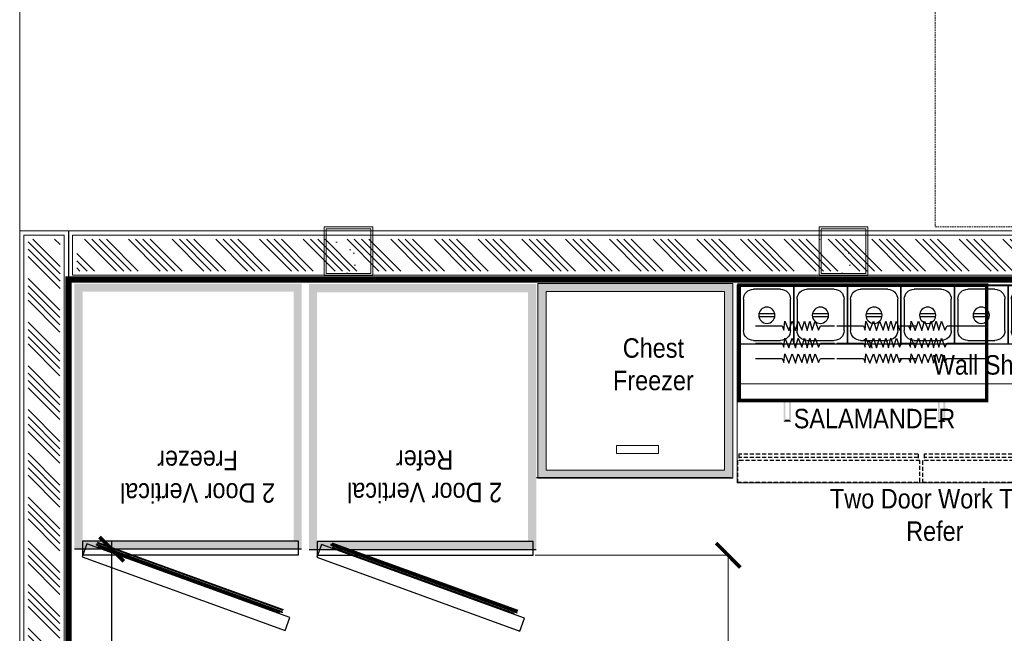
# Model space of a CAD drawing. Header units: millimetres. Extents: x 1277566 to 1493426, y 1039116 to 1145896.
# Tile 4 of 152: x 1277566 to 1280599, y 1137089 to 1138979. Entities that reach past the tile are written whole.
import ezdxf

# ---------------------------------------------------------------- set-up
doc = ezdxf.new("R2010")
doc.units = ezdxf.units.MM
doc.header["$PDMODE"] = 67
doc.linetypes.add('DASHED', pattern=[0.75, 0.5, -0.25])
doc.linetypes.add('DASHED2', pattern=[0.375, 0.25, -0.125])
for name, color, linetype, lineweight in [('A - TEXT', 7, 'Continuous', 13), ('A Equipments', 7, 'Continuous', 5), ('AIRPORT EXTIING WALL', 1, 'Continuous', 20), ('CIVIL WALL HATCH', 7, 'Continuous', 5), ('CKD Dimensions', 3, 'Continuous', 0), ('CKD Equipments', 252, 'Continuous', 0), ('CKD-Equipements', 252, 'Continuous', 0), ('Comm BCAS Rejected', 1, 'Continuous', 9), ('EXISTING COLUMN', 5, 'Continuous', 20), ('FRONT COUNTER', 214, 'Continuous', 18), ('Grey', 8, 'Continuous', 9), ('PLASTER', 252, 'Continuous', 9), ('tile finish', 32, 'Continuous', 9)]:
    doc.layers.add(name, color=color, linetype=linetype, lineweight=lineweight)
for name, color, linetype in [('EQUI.', 4, 'Continuous'), ('FAINTEQUIP', 253, 'Continuous'), ('IQ_200_3D', 1, 'Continuous'), ('kitchen equip1', 8, 'Continuous'), ('MAIN KITCHEN', 7, 'Continuous')]:
    doc.layers.add(name, color=color, linetype=linetype)
doc.styles.add('ROMANS', font='arial.ttf', dxfattribs={"width": 0.75})
doc.styles.add('STYLE1', font='GOTHIC.TTF', dxfattribs={"width": 0.9})
doc.styles.add('text', font='GOTHICBI.TTF')
doc.dimstyles.new('1.300', dxfattribs={"dimtxt": 150, "dimasz": 75, "dimexe": 25, "dimexo": 25, "dimgap": 15, "dimtad": 0, "dimdec": 0, "dimdsep": 46, "dimtxsty": 'ROMANS', "dimblk": 'ARCHTICK', "dimcen": 0.09, "dimdle": 25, "dimclrd": 256, "dimclre": 256, "dimclrt": 256, "dimadec": 1, "dimazin": 2, "dimtfac": 1, "dimtdec": 0, "dimtmove": 2, "dimatfit": 3, "dimldrblk": 'OPEN90', "dimfxl": 100, "dimtolj": 1, "dimtzin": 0, "dimlwe": -1, "dimarcsym": 0})
doc.dimstyles.new('CKD 6', dxfattribs={"dimtxt": 90, "dimasz": 75, "dimexe": 0, "dimexo": 6, "dimgap": 7.5, "dimtad": 0, "dimdec": 0, "dimzin": 1, "dimdsep": 46, "dimtxsty": 'text', "dimblk": 'ARCHTICK', "dimcen": 54, "dimdle": 0.0015, "dimclrd": 256, "dimclre": 256, "dimclrt": 256, "dimazin": 0, "dimtfac": 1, "dimtdec": 0, "dimtix": 1, "dimtmove": 0, "dimatfit": 3, "dimfxl": 1, "dimlwd": -1, "dimlwe": -1, "dimarcsym": 0})

# ---------------------------------------------------------------- blocks, each defined once
blk = doc.blocks.new('ZNS-MC-BASEREFUNIT')
at = {"layer": 'IQ_200_3D'}
for points in [[(0, 70, 155), (0, 70, 600), (304, 70, 600), (304, 70, 155)], [(0, 70, 600), (0, 30, 600), (304, 30, 600), (304, 70, 600)], [(0, 30, 155), (0, 70, 155), (304, 70, 155), (304, 30, 155)], [(304, 30, 500), (0, 30, 500), (0, 45, 500), (304, 45, 500)], [(0, 45, 500), (0, 45, 585), (304, 45, 585), (304, 45, 500)], [(0, 30, 585), (0, 45, 585), (304, 45, 585), (304, 30, 585)], [(0, 30, 500), (0, 30, 155), (304, 30, 155), (304, 30, 500)], [(304, 30, 600), (0, 30, 600), (0, 30, 585), (304, 30, 585)]]:
    blk.add_3dface(points, dxfattribs=at)
for points, invisible_edges in [([(0, 45, 585), (0, 70, 600), (0, 70, 155), (0, 45, 500)], 5), ([(0, 45, 500), (0, 30, 500), (0, 30, 155), (0, 70, 155)], 8), ([(0, 70, 600), (0, 45, 585), (0, 30, 585), (0, 30, 600)], 1), ([(304, 45, 585), (304, 70, 600), (304, 70, 155), (304, 45, 500)], 5), ([(304, 45, 500), (304, 30, 500), (304, 30, 155), (304, 70, 155)], 8), ([(304, 70, 600), (304, 45, 585), (304, 30, 585), (304, 30, 600)], 1)]:
    blk.add_3dface(points, dxfattribs=dict(at, invisible_edges=invisible_edges))
blk = doc.blocks.new('G$C459A8B34')
at = {"layer": 'CKD Equipments'}
blk.add_line((1500, 305), (0, 305), dxfattribs=at)
blk.add_lwpolyline([(1500, 0), (0, 0), (0, 610), (1500, 610), (1500, 0)], dxfattribs=at)
at = {"layer": 'EQUI.'}
for p, q in [((8.7, 181.3), (8.7, 3.5)), ((8.7, 181.3), (8.7, 3.5)), ((8.7, 3.5), (8.7, 181.3)), ((8.7, 181.3), (173.8, 181.3)), ((49.4, 171.2), (133.2, 171.2)), ((173.8, 181.3), (173.8, 3.5)), ((173.8, 181.3), (173.8, 3.5)), ((173.8, 3.5), (173.8, 181.3)), ((173.8, 181.3), (338.9, 181.3)), ((173.8, 181.3), (173.8, 3.5)), ((173.8, 181.3), (173.8, 3.5)), ((173.8, 3.5), (173.8, 181.3)), ((214.5, 171.2), (298.3, 171.2)), ((338.9, 181.3), (338.9, 3.5)), ((338.9, 181.3), (338.9, 3.5)), ((338.9, 3.5), (338.9, 181.3)), ((338.9, 181.3), (504, 181.3)), ((379.6, 171.2), (463.4, 171.2)), ((504, 181.3), (504, 3.5)), ((504, 181.3), (504, 3.5)), ((504, 3.5), (504, 181.3)), ((504, 181.3), (669.1, 181.3)), ((544.7, 171.2), (628.5, 171.2)), ((669.1, 181.3), (669.1, 3.5)), ((669.1, 181.3), (669.1, 3.5)), ((669.1, 3.5), (669.1, 181.3)), ((669.1, 181.3), (834.2, 181.3)), ((709.8, 171.2), (793.6, 171.2)), ((834.2, 181.3), (834.2, 3.5)), ((834.2, 181.3), (834.2, 3.5)), ((834.2, 3.5), (834.2, 181.3)), ((834.2, 181.3), (999.3, 181.3)), ((874.9, 171.2), (958.7, 171.2)), ((999.3, 181.3), (999.3, 3.5)), ((999.3, 181.3), (999.3, 3.5)), ((999.3, 3.5), (999.3, 181.3)), ((999.3, 181.3), (1164.4, 181.3)), ((1040, 171.2), (1123.8, 171.2)), ((1164.4, 181.3), (1164.4, 3.5)), ((1164.4, 181.3), (1164.4, 3.5)), ((1164.4, 181.3), (1164.4, 3.5)), ((1164.4, 3.5), (1164.4, 181.3)), ((1164.4, 181.3), (1329.5, 181.3)), ((1205.1, 171.2), (1288.9, 171.2)), ((1329.5, 181.3), (1329.5, 3.5)), ((1329.5, 181.3), (1329.5, 3.5)), ((1329.5, 3.5), (1329.5, 181.3)), ((1329.5, 181.3), (1494.6, 181.3)), ((1370.2, 171.2), (1454, 171.2)), ((1494.6, 181.3), (1494.6, 3.5)), ((18.9, 44.2), (18.9, 140.7)), ((163.7, 140.7), (163.7, 44.2)), ((184, 44.2), (184, 140.7)), ((184, 44.2), (184, 140.7)), ((328.8, 140.7), (328.8, 44.2)), ((349.1, 44.2), (349.1, 140.7)), ((493.9, 140.7), (493.9, 44.2)), ((514.2, 44.2), (514.2, 140.7)), ((659, 140.7), (659, 44.2)), ((679.3, 44.2), (679.3, 140.7)), ((824.1, 140.7), (824.1, 44.2)), ((844.4, 44.2), (844.4, 140.7)), ((989.2, 140.7), (989.2, 44.2)), ((1009.5, 44.2), (1009.5, 140.7)), ((1154.3, 140.7), (1154.3, 44.2)), ((1154.3, 140.7), (1154.3, 44.2)), ((1174.6, 44.2), (1174.6, 140.7)), ((1319.4, 140.7), (1319.4, 44.2)), ((1339.7, 44.2), (1339.7, 140.7)), ((1484.5, 140.7), (1484.5, 44.2)), ((115.4, 98.7), (66.4, 98.7)), ((280.5, 98.7), (231.5, 98.7)), ((445.6, 98.7), (396.6, 98.7)), ((610.7, 98.7), (561.7, 98.7)), ((775.8, 98.7), (726.8, 98.7)), ((940.9, 98.7), (891.9, 98.7)), ((1106, 98.7), (1057, 98.7)), ((1271.1, 98.7), (1222.1, 98.7)), ((1436.2, 98.7), (1387.2, 98.7)), ((66.4, 88.7), (115.4, 88.7)), ((231.5, 88.7), (280.5, 88.7)), ((396.6, 88.7), (445.6, 88.7)), ((561.7, 88.7), (610.7, 88.7)), ((726.8, 88.7), (775.8, 88.7)), ((891.9, 88.7), (940.9, 88.7)), ((1057, 88.7), (1106, 88.7)), ((1222.1, 88.7), (1271.1, 88.7)), ((1387.2, 88.7), (1436.2, 88.7)), ((173.8, 3.5), (8.7, 3.5)), ((133.2, 13.7), (49.4, 13.7)), ((338.9, 3.5), (173.8, 3.5)), ((298.3, 13.7), (214.5, 13.7)), ((504, 3.5), (338.9, 3.5)), ((463.4, 13.7), (379.6, 13.7)), ((669.1, 3.5), (504, 3.5)), ((628.5, 13.7), (544.7, 13.7)), ((834.2, 3.5), (669.1, 3.5)), ((793.6, 13.7), (709.8, 13.7)), ((999.3, 3.5), (834.2, 3.5)), ((958.7, 13.7), (874.9, 13.7)), ((1164.4, 3.5), (999.3, 3.5)), ((1123.8, 13.7), (1040, 13.7)), ((1329.5, 3.5), (1164.4, 3.5)), ((1288.9, 13.7), (1205.1, 13.7)), ((1494.6, 3.5), (1329.5, 3.5)), ((1454, 13.7), (1370.2, 13.7))]:
    blk.add_line(p, q, dxfattribs=at)
for centre in [(90.9, 93.7), (256, 93.7), (421.1, 93.7), (586.2, 93.7), (751.3, 93.7), (916.4, 93.7), (1081.5, 93.7), (1246.6, 93.7), (1411.7, 93.7)]:
    blk.add_circle(centre, 25, dxfattribs=at)
for centre, start, end in [((49.4, 140.7), 90, 180), ((133.2, 140.7), 0, 90), ((214.5, 140.7), 90, 180), ((298.3, 140.7), 0, 90), ((379.6, 140.7), 90, 180), ((463.4, 140.7), 0, 90), ((544.7, 140.7), 90, 180), ((628.5, 140.7), 0, 90), ((709.8, 140.7), 90, 180), ((793.6, 140.7), 0, 90), ((874.9, 140.7), 90, 180), ((958.7, 140.7), 0, 90), ((1040, 140.7), 90, 180), ((1123.8, 140.7), 0, 90), ((1205.1, 140.7), 90, 180), ((1288.9, 140.7), 0, 90), ((1370.2, 140.7), 90, 180), ((1454, 140.7), 0, 90), ((49.4, 44.2), 180, 270), ((133.2, 44.2), 270, 0), ((214.5, 44.2), 180, 270), ((298.3, 44.2), 270, 0), ((379.6, 44.2), 180, 270), ((463.4, 44.2), 270, 0), ((544.7, 44.2), 180, 270), ((628.5, 44.2), 270, 0), ((709.8, 44.2), 180, 270), ((793.6, 44.2), 270, 0), ((874.9, 44.2), 180, 270), ((958.7, 44.2), 270, 0), ((1040, 44.2), 180, 270), ((1123.8, 44.2), 270, 0), ((1205.1, 44.2), 180, 270), ((1288.9, 44.2), 270, 0), ((1370.2, 44.2), 180, 270), ((1454, 44.2), 270, 0)]:
    blk.add_arc(centre, 30.5, start, end, dxfattribs=at)
at = {"layer": 'kitchen equip1', "linetype": 'DASHED', "ltscale": 25}
for p, q in [((5, 521.6, 838), (5, 541.4, 838)), ((557.5, 531.5, 838), (5, 531.5, 838)), ((557.5, 521.6, 838), (5, 521.6, 838)), ((557.5, 521.6, 838), (557.5, 541.4, 838)), ((575.1, 521.6, 838), (575.1, 541.4, 838)), ((1127.6, 531.5, 838), (575.1, 531.5, 838)), ((1127.6, 521.6, 838), (575.1, 521.6, 838))]:
    blk.add_line(p, q, dxfattribs=at)
at = {"layer": 'kitchen equip1', "ltscale": 700}
for p, q in [((1273.8, 486.2, 178), (1256.7, 482.8, 178)), ((1260.8, 493.7, 178), (1323.2, 457.7, 178)), ((1260.8, 457.7, 178), (1323.2, 493.7, 178)), ((1273.8, 486.2, 178), (1268.2, 502.7, 178)), ((1292, 496.7, 178), (1280.6, 509.8, 178)), ((1292, 511.7, 178), (1292, 439.7, 178)), ((1292, 496.7, 178), (1303.5, 509.8, 178)), ((1310.2, 486.2, 178), (1315.8, 502.7, 178)), ((1310.2, 486.2, 178), (1327.3, 482.8, 178)), ((1273.8, 465.2, 178), (1256.7, 468.6, 178)), ((1273.8, 465.2, 178), (1268.2, 448.7, 178)), ((1310.2, 465.2, 178), (1327.3, 468.6, 178)), ((1310.2, 465.2, 178), (1315.8, 448.7, 178)), ((1292, 454.7, 178), (1280.6, 441.6, 178)), ((1292, 454.7, 178), (1303.5, 441.6, 178))]:
    blk.add_line(p, q, dxfattribs=at)
at = {"layer": 'kitchen equip1', "linetype": 'DASHED', "ltscale": 25, "elevation": 838}
for points in [[(562.4, 541.4), (0.1, 541.4), (0.1, 607.4), (562.4, 607.4)], [(1132.5, 541.4), (570.2, 541.4), (570.2, 607.4), (1132.5, 607.4)]]:
    blk.add_lwpolyline(points, close=True, dxfattribs=at)
at = {"layer": 'kitchen equip1', "ltscale": 700, "extrusion": (0, 0, -1)}
blk.add_ellipse((1292, 475.7, 178), major_axis=(-120, 0), ratio=0.45, dxfattribs=at)
at = {"layer": 'kitchen equip1', "ltscale": 700, "xscale": -1.2, "yscale": 1.2, "zscale": 1.2, "rotation": 180}
blk.add_blockref('ZNS-MC-BASEREFUNIT', (1129.9, 639.9, -9981.3), dxfattribs=at)
blk = doc.blocks.new('G$C8435E5DC')
at = {"layer": 'CKD Equipments', "color": 6, "const_width": 11.1}
blk.add_lwpolyline([(5.6, 65.9), (767.6, 65.9), (767.6, 421.5), (5.6, 421.5)], close=True, dxfattribs=at)
at = {"layer": 'CKD Equipments', "color": 6}
for points in [[(141.8, 64.3), (147.7, 64.3), (141.8, 1), (147.7, 7)], [(164.8, 1), (158.8, 7), (164.8, 64.3), (158.8, 64.3)], [(617.2, 0), (623.1, 6), (617.2, 63.3), (623.1, 63.3)], [(640.2, 63.3), (634.2, 63.3), (640.2, 0), (634.2, 6)], [(141.8, 1), (147.7, 7), (164.8, 1), (158.8, 7)], [(640.2, 0), (634.2, 6), (617.2, 0), (623.1, 6)]]:
    blk.add_trace(points, dxfattribs=at)
at = {"layer": 'FAINTEQUIP'}
blk.add_arc((389.5, 227.5), 25.4, 0, 90, dxfattribs=at)
at = {"layer": 'MAIN KITCHEN', "color": 3, "linetype": 'Continuous'}
for points in [[(55.6, 295.5), (137.7, 295.5), (143, 282.5), (145.9, 310), (158.1, 281.1), (168.6, 310), (178.5, 281.1), (187, 310), (198.3, 282.5), (206.8, 310), (214.8, 281.1), (222.4, 310), (230.4, 282.5), (239.4, 310), (249.4, 282.5), (256, 295.5), (299, 295.5)], [(305.6, 295.5), (387.7, 295.5), (393, 282.5), (395.9, 310), (408.1, 281.1), (418.6, 310), (428.5, 281.1), (437, 310), (448.3, 282.5), (456.8, 310), (464.8, 281.1), (472.4, 310), (480.4, 282.5), (489.4, 310), (499.4, 282.5), (506, 295.5), (549, 295.5)], [(498.8, 295.5), (527.2, 295.5), (532.5, 282.5), (535.4, 310), (547.5, 281.1), (558.1, 310), (568, 281.1), (576.5, 310), (587.8, 282.5), (596.3, 310), (604.3, 281.1), (611.9, 310), (619.9, 282.5), (628.9, 310), (638.8, 282.5), (645.5, 295.5), (767.6, 295.5)], [(55.6, 243), (137.7, 243), (143, 229.9), (145.9, 257.4), (158.1, 228.5), (168.6, 257.4), (178.5, 228.5), (187, 257.4), (198.3, 229.9), (206.8, 257.4), (214.8, 228.5), (222.4, 257.4), (230.4, 229.9), (239.4, 257.4), (249.4, 229.9), (256, 243), (299, 243)], [(305.6, 243), (387.7, 243), (393, 229.9), (395.9, 257.4), (408.1, 228.5), (418.6, 257.4), (428.5, 228.5), (437, 257.4), (448.3, 229.9), (456.8, 257.4), (464.8, 228.5), (472.4, 257.4), (480.4, 229.9), (489.4, 257.4), (499.4, 229.9), (506, 243), (549, 243)], [(498.8, 243), (527.2, 243), (532.5, 229.9), (535.4, 257.4), (547.5, 228.5), (558.1, 257.4), (568, 228.5), (576.5, 257.4), (587.8, 229.9), (596.3, 257.4), (604.3, 228.5), (611.9, 257.4), (619.9, 229.9), (628.9, 257.4), (638.8, 229.9), (645.5, 243), (767.6, 243)], [(55.6, 195.7), (137.7, 195.7), (143, 182.6), (145.9, 210.1), (158.1, 181.2), (168.6, 210.1), (178.5, 181.2), (187, 210.1), (198.3, 182.6), (206.8, 210.1), (214.8, 181.2), (222.4, 210.1), (230.4, 182.6), (239.4, 210.1), (249.4, 182.6), (256, 195.7), (299, 195.7)], [(305.6, 195.7), (387.7, 195.7), (393, 182.6), (395.9, 210.1), (408.1, 181.2), (418.6, 210.1), (428.5, 181.2), (437, 210.1), (448.3, 182.6), (456.8, 210.1), (464.8, 181.2), (472.4, 210.1), (480.4, 182.6), (489.4, 210.1), (499.4, 182.6), (506, 195.7), (549, 195.7)], [(498.8, 195.7), (527.2, 195.7), (532.5, 182.6), (535.4, 210.1), (547.5, 181.2), (558.1, 210.1), (568, 181.2), (576.5, 210.1), (587.8, 182.6), (596.3, 210.1), (604.3, 181.2), (611.9, 210.1), (619.9, 182.6), (628.9, 210.1), (638.8, 182.6), (645.5, 195.7), (767.6, 195.7)]]:
    blk.add_lwpolyline(points, dxfattribs=at)
blk = doc.blocks.new('_ARCHTICK')
at = {"color": 0, "linetype": 'ByBlock', "const_width": 0.15}
blk.add_lwpolyline([(-0.5, -0.5), (0.5, 0.5)], dxfattribs=at)
blk = doc.blocks.new('*D66')
at = {"layer": 'CKD Dimensions', "transparency": 16777216}
for p, q in [((1279153.7, 1137329.4), (1279748.6, 1137329.4)), ((1279679.6, 1136372.7), (1279748.6, 1136372.7))]:
    blk.add_line(p, q, dxfattribs=at)
at = {"layer": 'CKD Dimensions', "color": 30, "transparency": 16777216}
for p, q in [((1279748.6, 1137329.4), (1279748.6, 1137051.5)), ((1279748.6, 1136372.7), (1279748.6, 1136650.6))]:
    blk.add_line(p, q, dxfattribs=at)
at = {"layer": 'Defpoints', "color": 0, "transparency": 16777216}
for p in [(1279147.7, 1137329.4, 0), (1279673.6, 1136372.7), (1279748.6, 1136372.7)]:
    blk.add_point(p, dxfattribs=at)
at = {"layer": 'CKD Dimensions', "color": 30, "transparency": 16777216, "xscale": 75, "yscale": 75, "zscale": 75}
for p, rotation in [((1279748.6, 1137329.4), 90), ((1279748.6, 1136372.7), 270)]:
    blk.add_blockref('_ARCHTICK', p, dxfattribs=dict(at, rotation=rotation))
at = {"layer": 'CKD Dimensions', "transparency": 16777216, "insert": (1279748.6, 1136851.1), "char_height": 60, "attachment_point": 5, "rotation": 90, "style": 'text'}
blk.add_mtext('957 [3\'-2"]', dxfattribs=at)
blk = doc.blocks.new('*D76')
at = {"layer": 'CKD-Equipements', "lineweight": -2, "transparency": 16777216}
for p, q in [((1277849.2, 1137373.4), (1277849.2, 1136999.3)), ((1277849.2, 1136346.7), (1277849.2, 1136720.8))]:
    blk.add_line(p, q, dxfattribs=at)
at = {"layer": 'CKD-Equipements', "linetype": 'DASHED2', "transparency": 16777216}
for p, q in [((1277759.6, 1137348.4), (1277874.2, 1137348.4)), ((1277760, 1136371.7), (1277874.2, 1136371.7))]:
    blk.add_line(p, q, dxfattribs=at)
at = {"layer": 'Defpoints', "color": 0, "transparency": 16777216}
for p in [(1277734.6, 1137348.4, 0), (1277735, 1136371.7), (1277849.2, 1136371.7)]:
    blk.add_point(p, dxfattribs=at)
at = {"layer": 'CKD-Equipements', "lineweight": -2, "transparency": 16777216, "xscale": 75, "yscale": 75, "zscale": 75}
for p, rotation in [((1277849.2, 1137348.4), 90), ((1277849.2, 1136371.7), 270)]:
    blk.add_blockref('_ARCHTICK', p, dxfattribs=dict(at, rotation=rotation))
at = {"layer": 'CKD-Equipements', "transparency": 16777216, "insert": (1277849.2, 1136860.1), "char_height": 150, "attachment_point": 5, "rotation": 90, "style": 'ROMANS', "bg_fill": 3, "box_fill_scale": 1.1, "bg_fill_color": 256, "bg_fill_true_color": 13158600, "bg_fill_transparency": 0}
blk.add_mtext('\\A1;977', dxfattribs=at)
blk = doc.blocks.new('_Open90')
at = {"color": 0, "linetype": 'ByBlock', "lineweight": -2}
for p, q in [((-0.5, 0.5), (0, 0)), ((0, 0), (-1, 0)), ((0, 0), (-0.5, -0.5))]:
    blk.add_line(p, q, dxfattribs=at)

msp = doc.modelspace()

# ---------------------------------------------------------------- hatches: boundary and pattern name
at = {"layer": 'CIVIL WALL HATCH'}
h = msp.add_hatch(dxfattribs=at)
h.set_pattern_fill('ANSI34', color=256, scale=5, angle=90)
h.set_pattern_definition([(135, (94501.89, -46618.93), (-67.351921, -67.351921), []), (135, (94501.89, -46596.48), (-67.351921, -67.351921), []), (135, (94501.89, -46574.03), (-67.351921, -67.351921), []), (135, (94501.89, -46551.58), (-67.351921, -67.351921), [])])
h.paths.add_polyline_path([(1277690.2376, 1138302.9562), (1277690.067, 1133832.4515), (1277592.0743, 1133832.4515), (1277592.2449, 1138302.9562)])
h = msp.add_hatch(dxfattribs=at)
h.set_pattern_fill('ANSI34', color=256, scale=5, angle=90)
h.set_pattern_definition([(135, (2468433.71, -24615.88), (-67.351921, -67.351921), []), (135, (2468433.71, -24593.43), (-67.351921, -67.351921), []), (135, (2468433.71, -24570.98), (-67.351921, -67.351921), []), (135, (2468433.71, -24548.53), (-67.351921, -67.351921), [])])
h.paths.add_polyline_path([(1277742.2449, 1138302.869), (1277742.2449, 1138204.8763), (1280951.6191, 1138204.8946), (1283979.7384, 1138204.894), (1283979.7384, 1138302.8868), (1280952.378, 1138302.869)])
at = {"layer": 'EXISTING COLUMN', "linetype": 'Continuous'}
h = msp.add_hatch(dxfattribs=at)
h.set_pattern_fill('AR-CONC', color=256, style=2)
h.set_pattern_definition([(50, (424540.01, -27594.9), (182.184669, -15.939086), [19.05, -209.55]), (355, (424540.01, -27594.9), (-35.243421, 191.056845), [15.24, -167.640584]), (100.451445, (424555.2, -27596.23), (146.941247, 175.117752), [16.190009, -178.090245]), (46.1842, (424540.01, -27544.1), (271.07904, -42.042328), [28.575, -314.325]), (96.635558, (424562.6, -27547.6), (237.404134, 247.426125), [24.285023, -267.13561]), (351.184151, (424540, -27544.1), (237.404134, 247.426125), [22.859967, -251.45973]), (21, (424565.41, -27556.8), (151.614391, -102.265198), [19.05, -209.55]), (326, (424565.41, -27556.8), (61.802028, 184.187966), [15.24, -167.64]), (71.451445, (424578.05, -27565.32), (213.41642, 81.922769), [16.190009, -178.089938]), (37.5, (424540.01, -27594.9), (3.0886033, 84.555039), [0, -165.608, 0, -170.18, 0, -168.275]), (7.5, (424540.01, -27594.9), (66.8196625, 100.180575), [0, -97.028, 0, -161.798, 0, -64.135]), (327.5, (424483.37, -27594.9), (135.5905952, -5.728744), [0, -63.5, 0, -198.12, 0, -262.89]), (317.5, (424457.97, -27594.9), (148.129181, 25.426491), [0, -82.55, 0, -131.572, 0, -186.69])])
h.paths.add_polyline_path([(1278503.6439, 1138341.4478), (1278653.6439, 1138341.4478), (1278653.6439, 1138191.4478), (1278503.6439, 1138191.4478)])
h = msp.add_hatch(dxfattribs=at)
h.set_pattern_fill('AR-CONC', color=256, style=2)
h.set_pattern_definition([(50, (426064.98, -27594.92), (182.184669, -15.939086), [19.05, -209.55]), (355, (426064.98, -27594.92), (-35.243421, 191.056845), [15.24, -167.640584]), (100.451445, (426080.16, -27596.24), (146.941247, 175.117752), [16.190009, -178.090245]), (46.1842, (426064.98, -27544.12), (271.07904, -42.042328), [28.575, -314.325]), (96.635558, (426087.57, -27547.62), (237.404134, 247.426125), [24.285023, -267.13561]), (351.184151, (426064.98, -27544.12), (237.404134, 247.426125), [22.859967, -251.45973]), (21, (426090.38, -27556.82), (151.614391, -102.265198), [19.05, -209.55]), (326, (426090.38, -27556.82), (61.802028, 184.187966), [15.24, -167.64]), (71.451445, (426103.02, -27565.34), (213.41642, 81.922769), [16.190009, -178.089938]), (37.5, (426064.98, -27594.916), (3.0886033, 84.555039), [0, -165.608, 0, -170.18, 0, -168.275]), (7.5, (426064.98, -27594.92), (66.8196625, 100.180575), [0, -97.028, 0, -161.798, 0, -64.135]), (327.5, (426008.34, -27594.916), (135.5905952, -5.728744), [0, -63.5, 0, -198.12, 0, -262.89]), (317.5, (425982.94, -27594.92), (148.129181, 25.426491), [0, -82.55, 0, -131.572, 0, -186.69])])
h.paths.add_polyline_path([(1280028.6154, 1138341.43), (1280178.6154, 1138341.43), (1280178.6154, 1138191.43), (1280028.6154, 1138191.43)])
at = {"layer": 'FAINTEQUIP'}
h = msp.add_hatch(dxfattribs=at)
h.set_pattern_fill('INSUL', color=4, angle=360)
h.set_pattern_definition([(360, (-11194544.203, 2005797.476), (2e-14, 9.525), []), (360, (-11194544.203, 2005800.651), (2e-14, 9.525), [3.175, -3.175]), (360, (-11194544.203, 2005803.826), (2e-14, 9.525), [3.175, -3.175])])
h.paths.add_polyline_path([(1277734.6419, 1137348.388), (1277734.6419, 1138166.388), (1278434.6419, 1138166.388), (1278434.6419, 1137348.388)])
h.paths.add_polyline_path([(1277759.6419, 1137373.388), (1277759.6419, 1138141.388), (1278409.6419, 1138141.388), (1278409.6419, 1137373.388)], flags=16)
h = msp.add_hatch(dxfattribs=at)
h.set_pattern_fill('INSUL', color=4, angle=360)
h.set_pattern_definition([(360, (-11195266.872, 2005799.205), (3e-14, 9.525), []), (360, (-11195266.872, 2005802.38), (3e-14, 9.525), [3.175, -3.175]), (360, (-11195266.872, 2005805.555), (3e-14, 9.525), [3.175, -3.175])])
h.paths.add_polyline_path([(1278457.3111, 1137346.659), (1278457.3111, 1138164.659), (1279157.3111, 1138164.659), (1279157.3111, 1137346.659)])
h.paths.add_polyline_path([(1278482.3111, 1137371.659), (1278482.3111, 1138139.659), (1279132.3111, 1138139.659), (1279132.3111, 1137371.659)], flags=16)
h = msp.add_hatch(dxfattribs=at)
h.set_pattern_fill('INSUL', color=4)
h.set_pattern_definition([(360, (-11213785.566, 2007795.206), (2e-14, 9.525), []), (360, (-11213785.566, 2007798.381), (2e-14, 9.525), [3.175, -3.175]), (360, (-11213785.566, 2007801.556), (2e-14, 9.525), [3.175, -3.175])])
h.paths.add_polyline_path([(1279162.342, 1138166.6841), (1279162.342, 1137566.6841), (1279762.342, 1137566.6841), (1279762.342, 1138166.6841)])
edge = h.paths.add_edge_path(flags=16)
edge.add_line((1279162.342, 1138166.6841), (1279662.342, 1138166.6841))
h.paths.add_polyline_path([(1279737.342, 1138141.6841), (1279187.342, 1138141.6841), (1279187.342, 1137591.6841), (1279737.342, 1137591.6841)], flags=16)

# ---------------------------------------------------------------- linework, layer by layer
msp.add_line((1277716.2412, 1138328.9599), (1277716.0706, 1133806.4478))
at = {"layer": 'A Equipments'}
for p, q in [((1279162.342, 1137566.6841, 58.9529), (1279762.342, 1137566.6841, 58.9529)), ((1279187.342, 1137591.6841, 58.9529), (1279737.342, 1137591.6841, 58.9529))]:
    msp.add_line(p, q, dxfattribs=at)
at = {"layer": 'AIRPORT EXTIING WALL', "linetype": 'DASHED', "ltscale": 10}
msp.add_lwpolyline([(1280385.9795, 1138341.3388), (1283982.4725, 1138341.3388), (1283982.4725, 1141611.8354), (1280385.9795, 1141611.8354)], close=True, dxfattribs=at)
at = {"layer": 'CKD Dimensions', "ltscale": 0.25}
msp.add_lwpolyline([(1279404.3522, 1137667.924), (1279533.8522, 1137667.924), (1279533.8522, 1137643.424), (1279404.3522, 1137643.424)], close=True, dxfattribs=at)
at = {"layer": 'Comm BCAS Rejected'}
msp.add_line((1277566.0706, 1133656.4478), (1277566.0706, 1143710.0341), dxfattribs=at)
at = {"layer": 'EXISTING COLUMN', "linetype": 'Continuous'}
for points in [[(1278503.6439, 1138191.4478), (1278653.6439, 1138191.4478), (1278653.6439, 1138341.4478), (1278503.6439, 1138341.4478)], [(1278503.6439, 1138341.4478), (1278653.6439, 1138341.4478), (1278653.6439, 1138191.4478), (1278503.6439, 1138191.4478)], [(1278509.6439, 1138197.4478), (1278647.6439, 1138197.4478), (1278647.6439, 1138335.4478), (1278509.6439, 1138335.4478)], [(1280028.6154, 1138191.43), (1280178.6154, 1138191.43), (1280178.6154, 1138341.43), (1280028.6154, 1138341.43)], [(1280028.6154, 1138341.43), (1280178.6154, 1138341.43), (1280178.6154, 1138191.43), (1280028.6154, 1138191.43)], [(1280034.6154, 1138197.43), (1280172.6154, 1138197.43), (1280172.6154, 1138335.43), (1280034.6154, 1138335.43)]]:
    msp.add_lwpolyline(points, close=True, dxfattribs=at)
at = {"layer": 'FAINTEQUIP'}
for p, q in [((1278409.6419, 1137373.388, 0), (1277759.6419, 1137373.388, 0)), ((1279132.3111, 1137371.659, 0), (1278482.3111, 1137371.659, 0)), ((1278434.6419, 1137348.388, 0), (1277734.6419, 1137348.388, 0)), ((1279157.3111, 1137346.659, 0), (1278457.3111, 1137346.659, 0))]:
    msp.add_line(p, q, dxfattribs=at)
at = {"layer": 'FAINTEQUIP', "elevation": 0}
for points in [[(1277758.7461, 1137325.0185), (1278384.2053, 1137097.9613), (1278398.6216, 1137137.673), (1277773.1625, 1137364.7301)], [(1277759.6419, 1137331.1405), (1278425.0397, 1137331.1405), (1278425.0397, 1137373.388), (1277759.6419, 1137373.388)], [(1278481.4153, 1137323.2895), (1279106.8745, 1137096.2323), (1279121.2908, 1137135.944), (1278495.8317, 1137363.0012)], [(1278482.3111, 1137329.4116), (1279147.7089, 1137329.4116), (1279147.7089, 1137371.659), (1278482.3111, 1137371.659)]]:
    msp.add_lwpolyline(points, close=True, dxfattribs=at)
for points in [[(1277801.2373, 1137361.9134), (1278375.278, 1137153.5225)], [(1278376.0348, 1137155.6073), (1277801.9942, 1137363.9983)], [(1277804.2292, 1137367.7933), (1278376.7548, 1137159.9523)], [(1277805.0053, 1137369.9313), (1278377.531, 1137162.0903)], [(1278367.0773, 1137151.8932), (1277806.483, 1137355.4028)], [(1278523.9065, 1137360.1845), (1279097.9472, 1137151.7935)], [(1279098.704, 1137153.8784), (1278524.6634, 1137362.2693)], [(1278526.8984, 1137366.0643), (1279099.4241, 1137158.2233)], [(1278527.6745, 1137368.2024), (1279100.2002, 1137160.3614)], [(1279089.7465, 1137150.1642), (1278529.1522, 1137353.6738)]]:
    msp.add_lwpolyline(points, dxfattribs=at)
at = {"layer": 'FRONT COUNTER', "const_width": 20}
msp.add_lwpolyline([(1280588.7924, 1133806.4485), (1280588.896, 1135756.5107), (1277716.1899, 1135756.9113), (1277716.2183, 1138178.9599), (1283979.7384, 1138178.9599), (1283979.7384, 1133806.4478), (1283278.6439, 1133806.4478), (1283278.6439, 1133911.4478), (1282798.6439, 1133911.4478), (1282798.6439, 1133806.4478), (1280588.7924, 1133806.5653)], dxfattribs=at)
at = {"layer": 'Grey', "elevation": 0}
for points in [[(1279162.342, 1138166.6841), (1279162.342, 1137566.6841), (1279762.342, 1137566.6841), (1279762.342, 1138166.6841)], [(1279737.342, 1138141.6841), (1279187.342, 1138141.6841), (1279187.342, 1137591.6841), (1279737.342, 1137591.6841)]]:
    msp.add_lwpolyline(points, close=True, dxfattribs=at)
at = {"layer": 'kitchen equip1'}
msp.add_line((1279758.1731, 1137567.9133, 4513.1449), (1279158.1731, 1137567.9133, 4513.1449), dxfattribs=at)
at = {"layer": 'PLASTER'}
for points in [[(1277703.2394, 1138315.9581), (1277703.0688, 1133819.4496), (1277579.0725, 1133819.4496), (1277579.243, 1138315.9581)], [(1277729.243, 1138315.9581), (1277729.243, 1138191.9617), (1283979.7384, 1138191.8884), (1283966.7366, 1138191.8884), (1283966.7366, 1138315.8848), (1283953.7348, 1138315.8848), (1283953.7348, 1138315.8848)]]:
    msp.add_lwpolyline(points, close=True, dxfattribs=at)
at = {"layer": 'tile finish'}
msp.add_lwpolyline([(1277716.2412, 1138328.9599), (1277716.0706, 1133806.4478), (1277566.0706, 1133806.4478), (1277566.2412, 1138328.9599)], close=True, dxfattribs=at)
msp.add_lwpolyline([(1277716.2412, 1138328.9599), (1277716.2412, 1138178.9599), (1283979.7384, 1138178.8866), (1283979.7384, 1138178.8866), (1283979.7384, 1138328.8866), (1283979.7384, 1138328.8866), (1283979.7384, 1138328.8866), (1277716.2412, 1138328.9599)], dxfattribs=at)

# ---------------------------------------------------------------- block references
at = {"layer": 'CKD Dimensions', "ltscale": 0.25}
msp.add_blockref('G$C8435E5DC', (1279777.0601, 1137740.3207, 8564.3442), dxfattribs=at)
at = {"layer": 'CKD Equipments', "ltscale": 0.25, "xscale": -1, "rotation": 180}
msp.add_blockref('G$C459A8B34', (1279776.6342, 1138162.4662), dxfattribs=at)

# ---------------------------------------------------------------- texts
at = {"layer": 'A - TEXT', "char_height": 60, "width": 704.58912, "style": 'STYLE1'}
for s, insert, attachment_point in [('Chest \\PFreezer', (1279518.0795, 1137997.9552), 2), ('Wall Shelfs', (1280559.185, 1137945.8757, 8564.3442), 2), ('SALAMANDER', (1280199.0715, 1137719.7349, -837.9842), 8), ('Two Door Work Top Refer', (1280384.9303, 1137533.8179, -9755.9249), 2)]:
    msp.add_mtext(s, dxfattribs=dict(at, insert=insert, attachment_point=attachment_point))
at = {"layer": 'A - TEXT', "char_height": 60, "width": 704.58912, "attachment_point": 8, "rotation": 180, "style": 'STYLE1'}
for s, insert in [('2 Door Vertical\\PFreezer', (1278113.785, 1137652.4425, 0)), ('2 Door Vertical\\PRefer', (1278813.1753, 1137653.6143))]:
    msp.add_mtext(s, dxfattribs=dict(at, insert=insert))

# ---------------------------------------------------------------- dimensions: what is measured, and where the dimension line sits
at = {"layer": 'CKD Dimensions'}
dim = msp.add_linear_dim(base=(1279748.6005, 1136372.7441), p1=(1279147.7089, 1137329.4116, 0), p2=(1279673.6005, 1136372.7441), angle=90, dimstyle='CKD 6', override={"dimtxt": 60, "dimtxsty": 'text', "dimclrd": 30, "dimtix": 0, "dimatfit": 2}, dxfattribs=at)
dim.commit()
dim.dimension.update_dxf_attribs({"geometry": '*D66', "text_midpoint": (1279748.6005, 1136851.0778)})

# ---------------------------------------------------------------- next in the draw order: dimensions: what is measured, and where the dimension line sits
at = {"layer": 'CKD-Equipements'}
dim = msp.add_linear_dim(base=(1277849.2232, 1136371.717), p1=(1277734.6419, 1137348.388, 0), p2=(1277735.0376, 1136371.717), angle=90, dimstyle='1.300', override={"dimfxl": 500, "dimfxlon": 1, "dimtfill": 1, "dimarcsym": 1}, dxfattribs=at)
dim.commit()
dim.dimension.update_dxf_attribs({"geometry": '*D76', "text_midpoint": (1277849.2232, 1136860.0525)})

doc.saveas('drawing.dxf')
